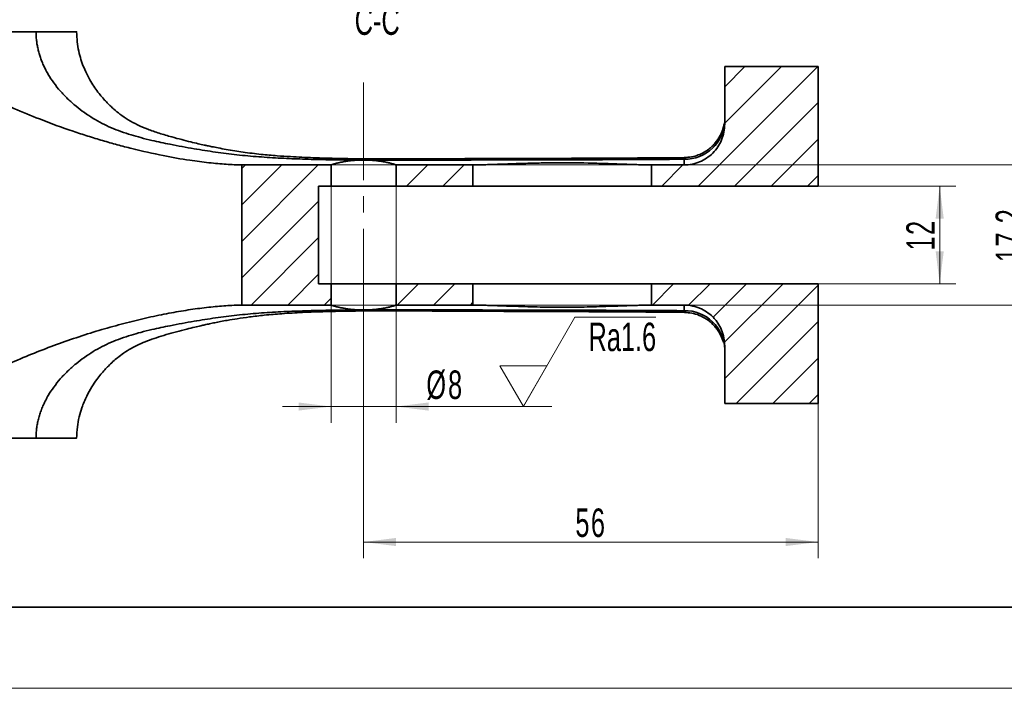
# Model space of a CAD drawing. Header units: millimetres. Extents: x -210 to 320, y -148 to 148.
# Tile 2 of 7: x -130 to -9, y -148 to -66. Entities that reach past the tile are written whole.
import ezdxf
from ezdxf.enums import TextEntityAlignment as Align

# ---------------------------------------------------------------- set-up
doc = ezdxf.new("R2010")
doc.units = ezdxf.units.MM
doc.set_wipeout_variables(frame=1)
doc.linetypes.add('点画线', pattern=[18, 12, -2, 2, -2])
doc.layers.get('0').update_dxf_attribs({"lineweight": 35})
for name, color, linetype, lineweight in [('中心线层', 1, '点画线', 18), ('剖面线层', 4, 'Continuous', 18), ('尺寸线层', 3, 'Continuous', 18), ('粗实线层', 7, 'Continuous', 35), ('细实线层', 7, 'Continuous', 18)]:
    doc.layers.add(name, color=color, linetype=linetype, lineweight=lineweight)
doc.styles.add('标准', font='txt', dxfattribs={"width": 0.667})
doc.dimstyles.new('GB_尺寸', dxfattribs={"dimtxt": 3.5, "dimasz": 4, "dimexe": 2, "dimexo": 0, "dimtad": 1, "dimdsep": 46, "dimtxsty": '标准', "dimblk": '_CAXARROW', "dimcen": 0, "dimdle": 6, "dimazin": 2, "dimtfac": 0.707107, "dimtdec": 3, "dimtmove": 2, "dimatfit": 3, "dimfxl": 0, "dimfrac": 2, "dimtolj": 1, "dimtzin": 0, "dimarcsym": 0})

# ---------------------------------------------------------------- blocks, each defined once
blk = doc.blocks.new('$CAXA_FRAME_13B17AC1$')
at = {"layer": '粗实线层'}
blk.add_line((-200, -138.5), (200, -138.5), dxfattribs=at)
at = {"layer": '细实线层'}
blk.add_line((-210, -148.5), (210, -148.5), dxfattribs=at)
blk = doc.blocks.new('*X33')
at = {"layer": '尺寸线层', "linetype": 'Continuous'}
for points in [[(-16.57, -86.72), (-17.07, -90.72), (-16.07, -90.72)], [(-16.57, -98.72), (-17.07, -94.72), (-16.07, -94.72)]]:
    blk.add_hatch(color=0, dxfattribs=at).paths.add_polyline_path(points, flags=0)
at = {"layer": '尺寸线层', "color": 0, "linetype": 'Continuous'}
for p, q in [((-31.54, -86.72), (-14.57, -86.72)), ((-16.57, -98.72), (-16.57, -86.72)), ((-31.54, -98.72), (-14.57, -98.72))]:
    blk.add_line(p, q, dxfattribs=at)
at = {"layer": '尺寸线层', "color": 0, "insert": (-18.93, -92.72), "char_height": 3.5, "width": 7, "attachment_point": 5, "rotation": 90, "line_spacing_factor": 1.15057, "style": '标准'}
blk.add_mtext('\\T1.1;12', dxfattribs=at)
blk = doc.blocks.new('_CAXARROW')
blk.add_hatch(color=0).paths.add_polyline_path([(0, 0), (-1, 0.125), (-1, -0.125)], flags=0)
blk = doc.blocks.new('*X34')
at = {"layer": '尺寸线层', "linetype": 'Continuous'}
for points in [[(-87.51, -130.5), (-83.51, -130), (-83.51, -131)], [(-31.54, -130.5), (-35.54, -130), (-35.54, -131)]]:
    blk.add_hatch(color=0, dxfattribs=at).paths.add_polyline_path(points, flags=0)
at = {"layer": '尺寸线层', "color": 0, "linetype": 'Continuous'}
for p, q in [((-87.51, -98.72), (-87.51, -132.5)), ((-31.54, -98.72), (-31.54, -132.5)), ((-87.51, -130.5), (-31.54, -130.5))]:
    blk.add_line(p, q, dxfattribs=at)
at = {"layer": '尺寸线层', "color": 0, "insert": (-59.52, -128.15), "char_height": 3.5, "width": 7, "attachment_point": 5, "line_spacing_factor": 1.15057, "style": '标准'}
blk.add_mtext('\\T1.1;56', dxfattribs=at)
blk = doc.blocks.new('*X35')
at = {"layer": '尺寸线层', "linetype": 'Continuous'}
for points in [[(-5.58, -84.1), (-5.08, -88.1), (-6.08, -88.1)], [(-5.58, -101.34), (-5.08, -97.34), (-6.08, -97.34)]]:
    blk.add_hatch(color=0, dxfattribs=at).paths.add_polyline_path(points, flags=0)
at = {"layer": '尺寸线层', "color": 0, "linetype": 'Continuous'}
for p, q in [((-102.49, -84.1), (-3.58, -84.1)), ((-5.58, -84.1), (-5.58, -101.34)), ((-102.49, -101.34), (-3.58, -101.34))]:
    blk.add_line(p, q, dxfattribs=at)
at = {"layer": '尺寸线层', "color": 0, "insert": (-7.94, -92.72), "char_height": 3.5, "width": 12.6543, "attachment_point": 5, "rotation": 90, "line_spacing_factor": 1.15057, "style": '标准'}
blk.add_mtext('\\T1.1;17.2', dxfattribs=at)
blk = doc.blocks.new('*X48')
at = {"layer": '尺寸线层', "linetype": 'Continuous'}
for points in [[(-91.51, -113.83), (-95.51, -113.33), (-95.51, -114.33)], [(-83.51, -113.83), (-79.51, -113.33), (-79.51, -114.33)]]:
    blk.add_hatch(color=0, dxfattribs=at).paths.add_polyline_path(points, flags=0)
at = {"layer": '尺寸线层', "color": 0, "linetype": 'Continuous'}
for p, q in [((-91.51, -86.72), (-91.51, -115.83)), ((-83.51, -86.72), (-83.51, -115.83)), ((-97.51, -113.83), (-75.5, -113.83))]:
    blk.add_line(p, q, dxfattribs=at)
at = {"layer": '尺寸线层', "color": 0, "insert": (-77.49, -111.21), "char_height": 3.5, "width": 7.9449, "attachment_point": 5, "line_spacing_factor": 1.15057, "style": '标准'}
blk.add_mtext('\\T1.1;%%C8', dxfattribs=at)
blk = doc.blocks.new('*X49')
at = {"layer": '尺寸线层', "color": 0, "linetype": 'Continuous'}
for p, q in [((0, 0), (6.35, 11)), ((6.35, 11), (16.32, 11)), ((0, 0), (-2.89, 5)), ((-2.89, 5), (2.89, 5))]:
    blk.add_line(p, q, dxfattribs=at)
at = {"layer": '尺寸线层', "color": 0, "linetype": 'Continuous', "lineweight": -2}
blk.add_line((-7.68, 0), (3.5, 0), dxfattribs=at)
at = {"layer": '尺寸线层', "color": 0, "style": '标准', "width": 0.667}
blk.add_text('Ra1.6', height=3.5, dxfattribs=at).set_placement((12.18, 8.57), align=Align.MIDDLE_CENTER)

msp = doc.modelspace()

# ---------------------------------------------------------------- hatches: boundary and pattern name
at = {"layer": '剖面线层'}
h = msp.add_hatch(dxfattribs=at)
h.set_pattern_fill('ANSI31', color=256, style=0, pattern_type=0)
edge = h.paths.add_edge_path(flags=0)
edge.add_line((-31.535, -86.72), (-31.535, -71.976))
edge.add_line((-31.535, -71.976), (-43.045, -71.976))
edge.add_line((-43.045, -71.976), (-43.045, -79.099))
edge.add_spline(control_points=[(-43.045, -79.099), (-43.045, -79.153), (-43.045, -79.208), (-43.047, -79.262), (-43.065, -79.821), (-43.18, -80.385), (-43.383, -80.907), (-43.585, -81.429), (-43.88, -81.923), (-44.243, -82.349), (-44.606, -82.774), (-45.048, -83.143), (-45.532, -83.424), (-46.015, -83.706), (-46.554, -83.907), (-47.104, -84.013), (-47.413, -84.072), (-47.73, -84.102), (-48.045, -84.102)], knot_values=[0, 0, 0, 0, 0.1611756, 0.1611756, 0.1611756, 1.8488413, 1.8488413, 1.8488413, 3.5357449, 3.5357449, 3.5357449, 5.2221987, 5.2221987, 5.2221987, 6.908536, 6.908536, 6.908536, 7.8557528, 7.8557528, 7.8557528, 7.8557528], weights=[1, 1, 1, 1, 1, 1, 1, 1, 1, 1, 1, 1, 1, 1, 1, 1, 1, 1, 1], degree=3, periodic=0)
edge.add_line((-48.045, -84.102), (-52.038, -84.102))
edge.add_line((-52.038, -84.102), (-52.038, -86.72))
edge.add_line((-52.038, -86.72), (-31.535, -86.72))
h = msp.add_hatch(dxfattribs=at)
h.set_pattern_fill('ANSI31', color=256, style=0, pattern_type=0)
h.paths.add_polyline_path([(-93.045, -86.72), (-91.509, -86.72), (-91.509, -84.102), (-102.491, -84.102), (-102.491, -101.338), (-91.509, -101.338), (-91.509, -98.72), (-93.045, -98.72)], flags=0)
h = msp.add_hatch(dxfattribs=at)
h.set_pattern_fill('ANSI31', color=256, style=0, pattern_type=0)
h.paths.add_polyline_path([(-83.509, -86.72), (-74.051, -86.72), (-74.051, -84.102), (-83.509, -84.102)], flags=0)
h = msp.add_hatch(dxfattribs=at)
h.set_pattern_fill('ANSI31', color=256, style=0, pattern_type=0)
edge = h.paths.add_edge_path(flags=0)
edge.add_line((-74.051, -101.338), (-74.051, -98.72))
edge.add_line((-74.051, -98.72), (-83.509, -98.72))
edge.add_line((-83.509, -98.72), (-83.509, -101.338))
edge.add_line((-83.509, -101.338), (-74.051, -101.338))
h = msp.add_hatch(dxfattribs=at)
h.set_pattern_fill('ANSI31', color=256, style=0, pattern_type=0)
edge = h.paths.add_edge_path(flags=0)
edge.add_line((-43.045, -106.34), (-43.045, -113.464))
edge.add_line((-43.045, -113.464), (-31.535, -113.464))
edge.add_line((-31.535, -113.464), (-31.535, -98.72))
edge.add_line((-31.535, -98.72), (-52.038, -98.72))
edge.add_line((-52.038, -98.72), (-52.038, -101.338))
edge.add_line((-52.038, -101.338), (-48.045, -101.338))
edge.add_spline(control_points=[(-48.045, -101.338), (-47.622, -101.338), (-47.197, -101.392), (-46.788, -101.498), (-46.247, -101.639), (-45.722, -101.875), (-45.257, -102.187), (-44.792, -102.499), (-44.375, -102.896), (-44.04, -103.345), (-43.705, -103.794), (-43.442, -104.307), (-43.274, -104.841), (-43.123, -105.324), (-43.045, -105.835), (-43.045, -106.34)], knot_values=[0, 0, 0, 0, 1.2708158, 1.2708158, 1.2708158, 2.9571786, 2.9571786, 2.9571786, 4.6443921, 4.6443921, 4.6443921, 6.3327012, 6.3327012, 6.3327012, 7.8557711, 7.8557711, 7.8557711, 7.8557711], weights=[1, 1, 1, 1, 1, 1, 1, 1, 1, 1, 1, 1, 1, 1, 1, 1], degree=3, periodic=0)

# ---------------------------------------------------------------- linework, layer by layer
at = {"layer": '中心线层'}
msp.add_line((-87.509, -73.96), (-87.509, -112.46), dxfattribs=at)
at = {"layer": '粗实线层'}
for p, q in [((-143.045, -67.72), (-127.84, -67.72)), ((-43.045, -71.976), (-43.045, -79.099)), ((-43.045, -71.976), (-31.535, -71.976)), ((-31.535, -71.976), (-31.535, -86.72)), ((-48.045, -84.102), (-48.045, -83.406)), ((-102.491, -84.102), (-91.509, -84.102)), ((-102.491, -84.102), (-102.491, -101.338)), ((-91.509, -84.102), (-91.509, -86.72)), ((-83.509, -84.102), (-74.052, -84.102)), ((-83.509, -86.72), (-83.509, -84.102)), ((-74.051, -84.102), (-74.051, -86.72)), ((-52.038, -84.102), (-48.045, -84.102)), ((-52.038, -86.72), (-52.038, -84.102)), ((-93.045, -98.72), (-93.045, -86.72)), ((-91.509, -86.72), (-93.045, -86.72)), ((-91.509, -86.72), (-83.509, -86.72)), ((-74.051, -86.72), (-83.509, -86.72)), ((-74.051, -86.72), (-52.038, -86.72)), ((-31.535, -86.72), (-52.038, -86.72)), ((-93.045, -98.72), (-91.509, -98.72)), ((-91.509, -98.72), (-91.509, -101.338)), ((-83.509, -98.72), (-91.509, -98.72)), ((-83.509, -101.338), (-83.509, -98.72)), ((-83.509, -98.72), (-74.051, -98.72)), ((-74.051, -98.72), (-74.051, -101.338)), ((-52.038, -98.72), (-74.051, -98.72)), ((-52.038, -101.338), (-52.038, -98.72)), ((-52.038, -98.72), (-31.535, -98.72)), ((-31.535, -98.72), (-31.535, -113.464)), ((-91.509, -101.338), (-102.491, -101.338)), ((-74.051, -101.338), (-83.509, -101.338)), ((-48.045, -101.338), (-52.038, -101.338)), ((-48.045, -102.034), (-48.045, -101.338)), ((-48.006, -102.213), (-48.014, -102.222)), ((-43.045, -106.34), (-43.045, -113.464)), ((-43.045, -113.464), (-31.535, -113.464)), ((-143.045, -117.72), (-127.84, -117.72))]:
    msp.add_line(p, q, dxfattribs=at)
for centre, start, end in [((-47.94, -78.511), 268.77398, 358.71912), ((-47.94, -106.929), 1.28088, 91.22602)]:
    msp.add_arc(centre, 4.896, start, end, dxfattribs=at)
for points, knots in [([(-143.045, -67.72), (-143.044, -67.771), (-143.042, -67.875), (-143.026, -68.03), (-143.001, -68.186), (-142.967, -68.344), (-142.922, -68.502), (-142.867, -68.662), (-142.803, -68.822), (-142.728, -68.984), (-142.644, -69.146), (-142.549, -69.309), (-142.445, -69.474), (-142.284, -69.706), (-142.049, -70.008), (-141.721, -70.376), (-141.344, -70.755), (-140.616, -71.419), (-139.387, -72.368), (-137.613, -73.531), (-135.541, -74.724), (-133.182, -75.941), (-130.435, -77.217), (-127.095, -78.599), (-124.056, -79.708), (-121.466, -80.555), (-119.651, -81.107), (-117.84, -81.619), (-115.341, -82.271), (-112.35, -82.945), (-109.577, -83.432), (-107.715, -83.694), (-106.569, -83.832), (-105.475, -83.941), (-104.433, -84.022), (-103.442, -84.078), (-102.803, -84.094), (-102.491, -84.102)], [0, 0, 0, 0, 0.1440001, 0.2896089, 0.4373969, 0.5879099, 0.7416647, 0.8991459, 1.060805, 1.2270591, 1.3982921, 1.5748551, 1.7570685, 1.9452239, 2.3707722, 2.8339137, 3.3362367, 3.8789858, 5.6202824, 7.7325467, 9.9195035, 12.4670585, 15.3772553, 18.7072125, 23.0403896, 24.9427003, 26.8466991, 28.7454695, 30.6375211, 34.7263504, 38.2143435, 39.5046247, 40.7474221, 41.9429113, 43.0912891, 44.1927781, 45.2476301, 45.2476301, 45.2476301, 45.2476301]), ([(-127.84, -67.72), (-127.579, -67.72), (-127.058, -67.72), (-126.297, -67.72), (-125.572, -67.72), (-124.903, -67.72), (-124.304, -67.72), (-123.793, -67.72), (-123.38, -67.72), (-123.074, -67.72), (-122.895, -67.72), (-122.822, -67.72), (-122.841, -67.72), (-122.842, -67.72)], [0, 0, 0, 0, 0.5016009, 1.0033803, 1.5048931, 2.0067627, 2.5082756, 3.0101452, 3.511658, 4.0135277, 4.5150405, 5.0169102, 5.0381219, 5.0381219, 5.0381219, 5.0381219]), ([(-88.096, -83.507), (-88.453, -83.504), (-89.155, -83.498), (-90.192, -83.486), (-91.196, -83.471), (-92.807, -83.442), (-94.969, -83.387), (-97.719, -83.276), (-100.417, -83.111), (-103.11, -82.864), (-105.761, -82.531), (-108.495, -82.096), (-111.106, -81.617), (-113.294, -81.153), (-114.889, -80.759), (-116.164, -80.402), (-117.378, -80.002), (-118.975, -79.375), (-120.865, -78.408), (-122.624, -77.161), (-123.943, -75.989), (-124.858, -75.03), (-125.656, -74.031), (-126.227, -73.166), (-126.619, -72.465), (-126.876, -71.948), (-127.103, -71.426), (-127.3, -70.902), (-127.466, -70.375), (-127.602, -69.846), (-127.708, -69.315), (-127.784, -68.783), (-127.831, -68.252), (-127.837, -67.897), (-127.84, -67.72)], [0, 0, 0, 0, 1.0305199, 2.0295618, 2.9972326, 3.9336497, 6.6907998, 9.2629191, 11.9417708, 14.6121188, 17.281615, 19.9549576, 22.9780439, 25.2994763, 26.7147411, 27.9670741, 29.3404926, 30.6478836, 33.2930679, 36.0077804, 37.4440415, 38.8103215, 40.1126066, 41.3578063, 41.9449546, 42.5182668, 43.0789086, 43.6281265, 44.1672464, 44.6976697, 45.2208678, 45.7383737, 46.2517714, 46.7626831, 46.7626831, 46.7626831, 46.7626831]), ([(-48.006, -83.207), (-48.678, -83.211), (-51.027, -83.225), (-54.939, -83.251), (-59.624, -83.277), (-63.964, -83.294), (-67.962, -83.304), (-71.62, -83.314), (-74.935, -83.326), (-77.816, -83.34), (-80.283, -83.353), (-82.356, -83.36), (-84.182, -83.362), (-85.855, -83.359), (-87.978, -83.345), (-90.595, -83.31), (-93.137, -83.24), (-95.099, -83.158), (-96.587, -83.079), (-98.266, -82.968), (-100.227, -82.796), (-101.958, -82.585), (-103.388, -82.37), (-104.407, -82.198), (-105.343, -82.023), (-106.109, -81.868), (-106.682, -81.747), (-107.243, -81.624), (-107.928, -81.47), (-108.852, -81.253), (-109.942, -80.981), (-111.249, -80.631), (-112.655, -80.214), (-114.069, -79.726), (-115.351, -79.184), (-116.496, -78.566), (-117.446, -77.917), (-118.149, -77.342), (-118.664, -76.871), (-119.081, -76.457), (-119.519, -75.984), (-119.986, -75.43), (-120.473, -74.786), (-120.984, -74.021), (-121.498, -73.125), (-121.953, -72.15), (-122.326, -71.128), (-122.603, -70.091), (-122.8, -68.948), (-122.826, -68.138), (-122.84, -67.72)], [0, 0, 0, 0, 1.935649, 6.7732661, 11.2741228, 15.4416089, 19.2824915, 22.7963866, 25.9820853, 28.8366382, 31.1020367, 33.0919832, 34.809781, 36.3660028, 37.9130373, 40.928018, 43.9124203, 45.2597582, 46.6179804, 48.2381023, 50.1845986, 52.4520562, 53.4981463, 54.605977, 55.635683, 56.4469692, 57.03752, 57.4629518, 58.2438565, 59.2370806, 60.4367752, 61.7696314, 63.4890788, 65.1038651, 66.6132531, 68.123007, 69.5919542, 70.7419844, 71.3663277, 72.0471264, 72.7842446, 73.5739658, 74.5092228, 75.458071, 76.5523506, 77.7871107, 78.8001858, 79.8687174, 81.0046385, 82.2208104, 82.2208104, 82.2208104, 82.2208104]), ([(-48.045, -84.102), (-47.719, -84.102), (-47.393, -84.07), (-46.745, -83.941), (-46.433, -83.846), (-45.831, -83.597), (-45.538, -83.44), (-44.993, -83.076), (-44.741, -82.869), (-44.279, -82.407), (-44.068, -82.149), (-43.706, -81.607), (-43.552, -81.319), (-43.3, -80.711), (-43.204, -80.396), (-43.077, -79.757), (-43.045, -79.428), (-43.045, -79.099)], [0, 0, 0, 0, 0.981619, 0.981619, 1.9632381, 1.9632381, 2.9448571, 2.9448571, 3.9264761, 3.9264761, 4.9080952, 4.9080952, 5.8897142, 5.8897142, 6.8713333, 6.8713333, 7.8529523, 7.8529523, 7.8529523, 7.8529523]), ([(-43.093, -79.071), (-43.094, -79.065), (-43.1, -79.039), (-43.124, -79.133), (-43.172, -79.334), (-43.234, -79.56), (-43.307, -79.799), (-43.439, -80.156), (-43.711, -80.723), (-44.089, -81.284), (-44.573, -81.805), (-45.032, -82.199), (-45.605, -82.577), (-46.308, -82.903), (-47.126, -83.14), (-47.713, -83.174), (-48.015, -83.192)], [0, 0, 0, 0, 0.1707245, 0.8022285, 1.2869603, 1.4885378, 1.6743871, 2.0419166, 2.4352734, 3.2868672, 3.743561, 4.2400641, 4.8220584, 5.4820456, 6.2052841, 6.9718832, 6.9718832, 6.9718832, 6.9718832]), ([(-88.096, -83.507), (-88.332, -83.517), (-88.563, -83.532), (-89.012, -83.573), (-89.233, -83.598), (-89.648, -83.655), (-89.843, -83.686), (-90.21, -83.752), (-90.382, -83.787), (-90.69, -83.855), (-90.827, -83.888), (-91.069, -83.95), (-91.173, -83.979), (-91.338, -84.029), (-91.401, -84.05), (-91.487, -84.084), (-91.509, -84.095), (-91.509, -84.102)], [0, 0, 0, 0, 0.435257, 0.435257, 0.8705139, 0.8705139, 1.3057709, 1.3057709, 1.7410278, 1.7410278, 2.1762848, 2.1762848, 2.6115418, 2.6115418, 3.0467987, 3.0467987, 3.4820557, 3.4820557, 3.4820557, 3.4820557]), ([(-48.045, -83.406), (-50.425, -83.417), (-54.103, -83.434), (-59.193, -83.457), (-64.169, -83.471), (-69.687, -83.483), (-74.713, -83.494), (-78.391, -83.508), (-81.227, -83.519), (-83.985, -83.523), (-85.851, -83.52), (-86.72, -83.516), (-86.746, -83.516)], [0, 0, 0, 0, 7.1411253, 11.0349275, 15.2702888, 22.0699146, 27.5877469, 30.3470659, 33.1063055, 36.0945086, 38.6225508, 38.7020305, 38.7020305, 38.7020305, 38.7020305]), ([(-83.509, -84.102), (-83.509, -84.089), (-83.589, -84.057), (-83.824, -83.985), (-83.921, -83.958), (-84.147, -83.898), (-84.278, -83.866), (-84.571, -83.801), (-84.731, -83.767), (-85.077, -83.703), (-85.265, -83.671), (-85.661, -83.614), (-85.867, -83.588), (-86.295, -83.545), (-86.519, -83.528), (-86.746, -83.516)], [0, 0, 0, 0, 0.8257766, 0.8257766, 1.2386649, 1.2386649, 1.6515532, 1.6515532, 2.0644415, 2.0644415, 2.4773299, 2.4773299, 2.8902182, 2.8902182, 3.3031065, 3.3031065, 3.3031065, 3.3031065]), ([(-48.045, -83.406), (-48.037, -83.32), (-48.024, -83.168), (-48.011, -83.208), (-48.006, -83.226)], [0, 0, 0, 0, 0.13105128, 0.23126414, 0.23126414, 0.23126414, 0.23126414]), ([(-52.038, -84.102), (-52.161, -84.1), (-52.413, -84.096), (-52.804, -84.089), (-53.214, -84.079), (-53.786, -84.063), (-54.598, -84.037), (-55.721, -83.998), (-56.796, -83.96), (-58.193, -83.912), (-60.55, -83.844), (-63.379, -83.819), (-66.229, -83.865), (-67.866, -83.91), (-69.305, -83.96), (-70.372, -83.998), (-71.511, -84.038), (-72.457, -84.068), (-73.281, -84.09), (-73.802, -84.098), (-74.051, -84.102)], [0, 0, 0, 0, 0.3966235, 0.8115454, 1.2447719, 1.696308, 2.6066229, 3.7681649, 5.1284482, 5.8424194, 7.9279445, 12.056555, 13.9990622, 16.2117425, 16.8633871, 18.282097, 19.4247444, 20.3464514, 21.2190475, 22.0207378, 22.0207378, 22.0207378, 22.0207378]), ([(-143.045, -117.72), (-143.044, -117.666), (-143.041, -117.558), (-143.025, -117.396), (-142.998, -117.233), (-142.961, -117.069), (-142.912, -116.904), (-142.853, -116.738), (-142.783, -116.571), (-142.702, -116.402), (-142.528, -116.08), (-142.197, -115.599), (-141.549, -114.863), (-140.584, -113.988), (-139.385, -113.083), (-138.075, -112.21), (-136.351, -111.165), (-134.144, -109.974), (-131.461, -108.685), (-128.748, -107.512), (-125.994, -106.433), (-123.23, -105.452), (-120.458, -104.564), (-117.709, -103.776), (-115.024, -103.096), (-112.855, -102.62), (-111.186, -102.297), (-109.994, -102.087), (-108.83, -101.902), (-107.695, -101.743), (-106.59, -101.61), (-105.517, -101.502), (-104.477, -101.421), (-103.469, -101.363), (-102.815, -101.346), (-102.491, -101.338)], [0, 0, 0, 0, 0.1502163, 0.3020882, 0.4562664, 0.6133783, 0.7740241, 0.9387747, 1.1081712, 1.2827249, 1.4629181, 2.1381833, 2.9210749, 4.2230677, 5.8157721, 7.1798049, 8.7052933, 11.5766894, 14.382686, 17.3203134, 20.1940704, 23.0799218, 26.0151778, 28.9020765, 31.7280294, 34.481441, 35.776004, 37.0478331, 38.2960126, 39.5197209, 40.7182335, 41.8909276, 43.0372858, 44.1569016, 45.2494842, 45.2494842, 45.2494842, 45.2494842]), ([(-88.096, -101.933), (-88.332, -101.923), (-88.563, -101.907), (-89.012, -101.867), (-89.233, -101.841), (-89.648, -101.785), (-89.843, -101.753), (-90.21, -101.688), (-90.382, -101.653), (-90.69, -101.585), (-90.827, -101.552), (-91.069, -101.49), (-91.173, -101.46), (-91.338, -101.41), (-91.401, -101.389), (-91.487, -101.356), (-91.509, -101.344), (-91.509, -101.338)], [0, 0, 0, 0, 0.4352598, 0.4352598, 0.8705196, 0.8705196, 1.3057794, 1.3057794, 1.7410392, 1.7410392, 2.176299, 2.176299, 2.6115588, 2.6115588, 3.0468186, 3.0468186, 3.4820784, 3.4820784, 3.4820784, 3.4820784]), ([(-83.509, -101.338), (-83.509, -101.35), (-83.589, -101.383), (-83.824, -101.455), (-83.921, -101.482), (-84.147, -101.541), (-84.278, -101.573), (-84.571, -101.639), (-84.731, -101.672), (-85.077, -101.737), (-85.265, -101.768), (-85.661, -101.826), (-85.867, -101.851), (-86.295, -101.894), (-86.519, -101.912), (-86.746, -101.924)], [0, 0, 0, 0, 0.8277484, 0.8277484, 1.2416226, 1.2416226, 1.6554968, 1.6554968, 2.069371, 2.069371, 2.4832452, 2.4832452, 2.8971193, 2.8971193, 3.3109935, 3.3109935, 3.3109935, 3.3109935]), ([(-52.038, -101.338), (-52.167, -101.34), (-52.423, -101.343), (-52.813, -101.351), (-53.205, -101.361), (-53.601, -101.371), (-54.344, -101.394), (-55.449, -101.432), (-56.937, -101.486), (-58.449, -101.536), (-60.486, -101.589), (-63.056, -101.62), (-65.626, -101.589), (-67.662, -101.535), (-69.172, -101.485), (-70.656, -101.431), (-71.847, -101.39), (-72.761, -101.364), (-73.412, -101.348), (-73.838, -101.341), (-74.051, -101.338)], [0, 0, 0, 0, 0.4133876, 0.8269788, 1.240893, 1.6552496, 2.0701674, 3.5615344, 5.0507971, 6.5514619, 8.0484243, 11.0217045, 13.9949827, 15.4910937, 16.9910504, 18.4759526, 19.9630226, 20.6501701, 21.3360028, 22.0210632, 22.0210632, 22.0210632, 22.0210632]), ([(-43.045, -106.34), (-43.045, -106.012), (-43.077, -105.687), (-43.204, -105.046), (-43.3, -104.728), (-43.55, -104.123), (-43.704, -103.836), (-43.977, -103.426), (-44.076, -103.293), (-44.284, -103.039), (-44.394, -102.918), (-44.74, -102.572), (-44.992, -102.365), (-45.541, -101.997), (-45.83, -101.844), (-46.281, -101.656), (-46.435, -101.601), (-46.75, -101.506), (-46.911, -101.465), (-47.393, -101.37), (-47.718, -101.338), (-48.045, -101.338)], [0, 0, 0, 0, 0.9832969, 0.9832969, 1.9665937, 1.9665937, 2.9498906, 2.9498906, 3.441539, 3.441539, 3.9331874, 3.9331874, 4.9164843, 4.9164843, 5.8997812, 5.8997812, 6.3914296, 6.3914296, 6.883078, 6.883078, 7.8663749, 7.8663749, 7.8663749, 7.8663749]), ([(-127.84, -117.72), (-127.839, -117.622), (-127.837, -117.425), (-127.822, -117.13), (-127.799, -116.835), (-127.767, -116.54), (-127.725, -116.245), (-127.673, -115.95), (-127.613, -115.656), (-127.543, -115.362), (-127.464, -115.068), (-127.375, -114.775), (-127.277, -114.483), (-127.17, -114.192), (-127.053, -113.902), (-126.928, -113.612), (-126.792, -113.324), (-126.648, -113.037), (-126.494, -112.751), (-126.18, -112.203), (-125.656, -111.409), (-124.858, -110.41), (-123.943, -109.451), (-122.624, -108.279), (-120.865, -107.032), (-118.975, -106.065), (-117.379, -105.438), (-116.164, -105.038), (-114.889, -104.68), (-113.294, -104.287), (-111.106, -103.823), (-108.495, -103.344), (-105.761, -102.909), (-103.11, -102.576), (-100.417, -102.329), (-97.719, -102.164), (-94.969, -102.053), (-92.473, -101.99), (-90.16, -101.951), (-88.798, -101.939), (-88.096, -101.933)], [0, 0, 0, 0, 0.2836427, 0.5678289, 0.8528399, 1.1389547, 1.4264489, 1.7155941, 2.0066575, 2.2999009, 2.5955804, 2.8939457, 3.1952399, 3.4996992, 3.8075523, 4.1190205, 4.4343176, 4.7536495, 5.0772147, 5.4052037, 6.6502565, 7.9524556, 9.3187107, 10.7550076, 13.4694812, 16.1146816, 17.4218987, 18.7953797, 20.0475431, 21.4628665, 23.7840834, 26.8071631, 29.4803946, 32.1497798, 34.8200168, 37.4987571, 40.0706498, 42.827805, 44.7316646, 46.7612569, 46.7612569, 46.7612569, 46.7612569]), ([(-122.84, -117.72), (-122.823, -117.258), (-122.792, -116.368), (-122.554, -115.12), (-122.179, -113.84), (-121.65, -112.594), (-121.01, -111.448), (-120.409, -110.56), (-119.877, -109.875), (-119.401, -109.323), (-118.909, -108.805), (-118.382, -108.303), (-117.76, -107.773), (-117.028, -107.227), (-116.161, -106.684), (-115.178, -106.183), (-114.131, -105.744), (-113.008, -105.344), (-111.807, -104.97), (-110.557, -104.619), (-109.371, -104.314), (-108.37, -104.073), (-107.63, -103.902), (-107.026, -103.768), (-106.452, -103.643), (-105.802, -103.509), (-105.077, -103.366), (-104.164, -103.198), (-102.981, -103), (-101.467, -102.782), (-99.634, -102.569), (-97.46, -102.385), (-94.938, -102.237), (-92.066, -102.134), (-88.847, -102.071), (-85.417, -102.049), (-81.799, -102.056), (-78.012, -102.08), (-73.95, -102.102), (-69.623, -102.118), (-65.073, -102.132), (-60.3, -102.152), (-55.305, -102.182), (-51.179, -102.211), (-48.717, -102.227), (-48.006, -102.232)], [0, 0, 0, 0, 1.3440444, 2.5902086, 3.7583371, 5.3648939, 6.7544264, 7.9179394, 8.8435175, 9.651794, 10.4014234, 11.3061514, 12.1974141, 13.3124634, 14.5846533, 15.8331227, 17.0900542, 18.3673219, 19.7152679, 21.1193185, 22.4767415, 23.5608574, 24.3523534, 24.8626504, 25.500404, 26.1842403, 26.9154659, 27.774145, 29.0192948, 30.551009, 32.3706935, 34.5082864, 36.9671876, 39.7420604, 42.841886, 46.2752162, 49.640727, 53.2847573, 57.2025831, 61.3658708, 65.7716555, 70.334259, 75.1383569, 80.1888962, 82.2429145, 82.2429145, 82.2429145, 82.2429145]), ([(-86.746, -101.924), (-86.967, -101.936), (-87.195, -101.942), (-87.646, -101.945), (-87.871, -101.942), (-88.096, -101.932)], [0, 0, 0, 0, 0.6750179, 0.6750179, 1.3500358, 1.3500358, 1.3500358, 1.3500358]), ([(-86.746, -101.924), (-86.72, -101.924), (-85.851, -101.92), (-83.986, -101.917), (-81.227, -101.921), (-78.391, -101.932), (-74.713, -101.946), (-69.687, -101.957), (-64.169, -101.969), (-59.193, -101.982), (-54.103, -102.005), (-50.425, -102.023), (-48.045, -102.034)], [0, 0, 0, 0, 0.0794821, 2.6071447, 5.5957289, 8.3549694, 11.1142891, 16.6321231, 23.4316696, 27.6671133, 31.5605682, 38.702044, 38.702044, 38.702044, 38.702044]), ([(-48.014, -102.222), (-48.016, -102.229), (-48.026, -102.254), (-48.037, -102.126), (-48.045, -102.034)], [0, 0, 0, 0, 0.07271376, 0.25620312, 0.25620312, 0.25620312, 0.25620312]), ([(-48.013, -102.248), (-47.709, -102.266), (-47.085, -102.303), (-46.155, -102.584), (-45.257, -103.057), (-44.612, -103.582), (-44.15, -104.091), (-43.89, -104.451), (-43.713, -104.746), (-43.537, -105.072), (-43.363, -105.46), (-43.216, -105.815), (-43.125, -106.018), (-43.099, -106.009), (-43.087, -106.005)], [0, 0, 0, 0, 0.6648047, 1.3661848, 2.0986666, 2.8598096, 3.2361868, 3.6118396, 3.8114525, 4.0303833, 4.5620245, 5.2427651, 6.0702662, 6.6663921, 6.6663921, 6.6663921, 6.6663921]), ([(-122.842, -117.72), (-122.841, -117.72), (-122.822, -117.72), (-122.895, -117.72), (-123.074, -117.72), (-123.38, -117.72), (-123.793, -117.72), (-124.304, -117.72), (-124.903, -117.72), (-125.571, -117.72), (-126.296, -117.72), (-127.058, -117.72), (-127.579, -117.72), (-127.84, -117.72)], [0, 0, 0, 0, 0.0210675, 0.5225931, 1.0244756, 1.5260011, 2.0278836, 2.5294091, 3.0312916, 3.5328172, 4.0346996, 4.5363155, 5.0381098, 5.0381098, 5.0381098, 5.0381098])]:
    msp.add_open_spline(points, degree=3, knots=knots, dxfattribs=at)
msp.add_open_spline([(-86.746, -83.516), (-87.194, -83.492), (-87.646, -83.489), (-88.096, -83.507)], degree=3, dxfattribs=at)

# ---------------------------------------------------------------- block references
msp.add_blockref('$CAXA_FRAME_13B17AC1$', (0, 0), dxfattribs=at)

# ---------------------------------------------------------------- texts
at = {"layer": '尺寸线层', "style": '标准', "width": 0.667}
msp.add_text('C-C', height=3.5, dxfattribs=at).set_placement((-85.83, -64.592), align=Align.TOP_CENTER)

# ---------------------------------------------------------------- dimensions: what is measured, and where the dimension line sits
at = {"layer": '尺寸线层'}
dim = msp.add_linear_dim(base=(-5.583, -101.338), p1=(-102.491, -84.102), p2=(-102.491, -101.338), angle=90, text='17.2', dimstyle='GB_尺寸', override={"dimscale": 1, "dimsah": 1, "dimtfac": 1, "dimtfill": 1, "dimtzin": 0}, dxfattribs=at)
dim.commit()
dim.dimension.update_dxf_attribs({"geometry": '*X35', "text_midpoint": (-7.939, -92.72)})
dim = msp.add_linear_dim(base=(-83.509, -113.827), p1=(-91.509, -86.72), p2=(-83.509, -86.72), dimstyle='GB_尺寸', override={"dimscale": 1, "dimpost": '%%C<>', "dimsah": 1, "dimtfac": 1, "dimtfill": 1, "dimtzin": 0}, dxfattribs=at)
dim.commit()
dim.dimension.update_dxf_attribs({"geometry": '*X48', "text_midpoint": (-77.491, -111.206), "dimtype": 160})
dim = msp.add_linear_dim(base=(-16.571, -86.72), p1=(-31.535, -98.72), p2=(-31.535, -86.72), angle=90, dimstyle='GB_尺寸', override={"dimscale": 1, "dimsah": 1, "dimtfill": 1, "dimtzin": 0}, dxfattribs=at)
dim.commit()
dim.dimension.update_dxf_attribs({"geometry": '*X33', "text_midpoint": (-18.927, -92.72)})
dim = msp.add_linear_dim(base=(-31.535, -130.503), p1=(-87.509, -98.72), p2=(-31.535, -98.72), text='56', dimstyle='GB_尺寸', override={"dimscale": 1, "dimsah": 1, "dimtfac": 1, "dimtfill": 1, "dimtzin": 0}, dxfattribs=at)
dim.commit()
dim.dimension.update_dxf_attribs({"geometry": '*X34', "text_midpoint": (-59.522, -128.147)})

# ---------------------------------------------------------------- next in the draw order: wipeouts: each hides what was drawn before it
msp.add_wipeout([(-67.829, -113.827), (-64.942, -108.827), (-64.942, -108.827), (-70.716, -108.827), (-70.716, -108.827)]).dxf.layer = '尺寸线层'

# ---------------------------------------------------------------- next in the draw order: block references
msp.add_blockref('*X49', (-67.829, -113.827), dxfattribs=at)

doc.saveas('drawing.dxf')
